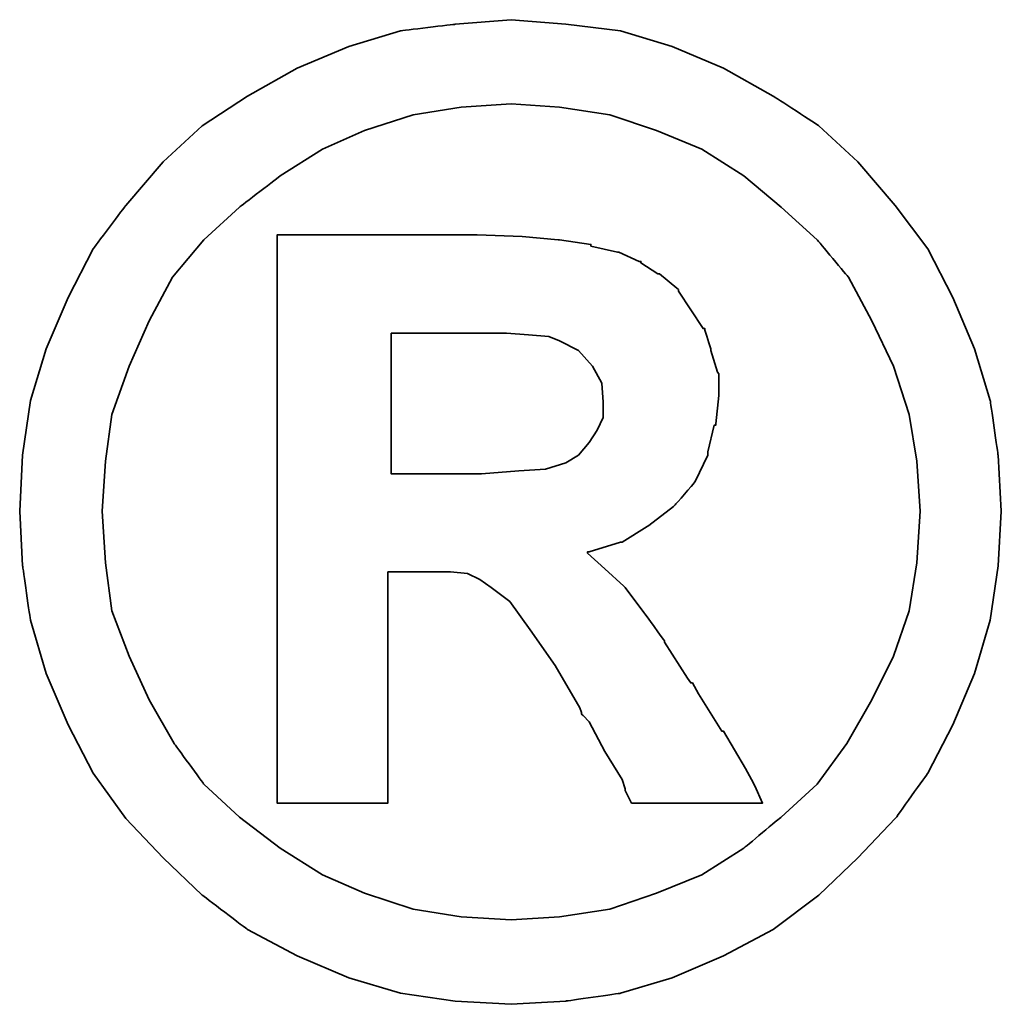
# Model space of a CAD drawing. Header units: millimetres. Extents: x -257 to 3135, y -1556 to 860.
# Tile 145 of 256: x 78.64 to 80.12, y -987.74 to -986.26. Entities that reach past the tile are written whole.
import ezdxf

# ---------------------------------------------------------------- set-up
doc = ezdxf.new("R2010")
doc.units = ezdxf.units.MM
doc.layers.add('DIM', color=4, linetype='CONTINUOUS')
doc.layers.add('layer 1', color=7, linetype='CONTINUOUS')

# ---------------------------------------------------------------- blocks, each defined once
blk = doc.blocks.new('TBI MOTION logo(完整正式版)')
at = {"layer": 'layer 1', "color": 22, "lineweight": 35}
for points, knots in [([(81.20634, 4.98624), (81.20634, 4.98624), (81.18649, 5.32862), (81.18649, 5.32862), (81.18649, 5.32862), (81.18649, 5.32862), (81.13886, 5.66206), (81.13886, 5.66206), (81.13886, 5.66206), (81.13886, 5.66206), (81.04359, 5.97764), (81.04359, 5.97764), (81.04359, 5.97764), (81.04359, 5.97764), (80.91061, 6.29124), (80.91061, 6.29124), (80.91061, 6.29124), (80.91061, 6.29124), (80.75778, 6.58697), (80.75778, 6.58697), (80.75778, 6.58697), (80.75778, 6.58697), (80.5593, 6.85294), (80.5593, 6.85294), (80.5593, 6.85294), (80.5593, 6.85294), (80.33105, 7.1189), (80.33105, 7.1189), (80.33105, 7.1189), (80.33105, 7.1189), (80.09287, 7.33921), (80.09287, 7.33921), (80.09287, 7.33921), (80.09287, 7.33921), (79.815, 7.51982), (79.815, 7.51982), (79.815, 7.51982), (79.815, 7.51982), (79.51133, 7.69051), (79.51133, 7.69051), (79.51133, 7.69051), (79.51133, 7.69051), (79.19773, 7.8235), (79.19773, 7.8235), (79.19773, 7.8235), (79.19773, 7.8235), (78.88215, 7.91877), (78.88215, 7.91877), (78.88215, 7.91877), (78.88215, 7.91877), (78.54871, 7.95846), (78.54871, 7.95846), (78.54871, 7.95846), (78.54871, 7.95846), (78.21526, 7.98625), (78.21526, 7.98625), (78.21526, 7.98625), (78.21526, 7.98625), (77.87388, 7.95846), (77.87388, 7.95846), (77.87388, 7.95846), (77.87388, 7.95846), (77.54044, 7.91877), (77.54044, 7.91877), (77.54044, 7.91877), (77.54044, 7.91877), (77.22485, 7.8235), (77.22485, 7.8235), (77.22485, 7.8235), (77.22485, 7.8235), (76.91027, 7.69051), (76.91027, 7.69051), (76.91027, 7.69051), (76.91027, 7.69051), (76.6056, 7.51982), (76.6056, 7.51982), (76.6056, 7.51982), (76.6056, 7.51982), (76.32972, 7.33921), (76.32972, 7.33921), (76.32972, 7.33921), (76.32972, 7.33921), (76.09154, 7.1189), (76.09154, 7.1189), (76.09154, 7.1189), (76.09154, 7.1189), (75.86329, 6.85294), (75.86329, 6.85294), (75.86329, 6.85294), (75.86329, 6.85294), (75.66382, 6.58697), (75.66382, 6.58697), (75.66382, 6.58697), (75.66382, 6.58697), (75.51099, 6.29124), (75.51099, 6.29124), (75.51099, 6.29124), (75.51099, 6.29124), (75.37702, 5.97764), (75.37702, 5.97764), (75.37702, 5.97764), (75.37702, 5.97764), (75.28175, 5.66206), (75.28175, 5.66206), (75.28175, 5.66206), (75.28175, 5.66206), (75.23411, 5.32862), (75.23411, 5.32862), (75.23411, 5.32862), (75.23411, 5.32862), (75.21625, 4.98624), (75.21625, 4.98624), (75.21625, 4.98624), (75.21625, 4.98624), (75.23411, 4.6528), (75.23411, 4.6528), (75.23411, 4.6528), (75.23411, 4.6528), (75.28175, 4.32035), (75.28175, 4.32035), (75.28175, 4.32035), (75.28175, 4.32035), (75.37702, 3.99583), (75.37702, 3.99583), (75.37702, 3.99583), (75.37702, 3.99583), (75.51099, 3.68224), (75.51099, 3.68224), (75.51099, 3.68224), (75.51099, 3.68224), (75.66382, 3.38749), (75.66382, 3.38749), (75.66382, 3.38749), (75.66382, 3.38749), (75.86329, 3.10963), (75.86329, 3.10963), (75.86329, 3.10963), (75.86329, 3.10963), (76.09154, 2.87145), (76.09154, 2.87145), (76.09154, 2.87145), (76.09154, 2.87145), (76.32972, 2.6432), (76.32972, 2.6432), (76.32972, 2.6432), (76.32972, 2.6432), (76.6056, 2.43381), (76.6056, 2.43381), (76.6056, 2.43381), (76.6056, 2.43381), (76.91027, 2.27205), (76.91027, 2.27205), (76.91027, 2.27205), (76.91027, 2.27205), (77.22485, 2.13906), (77.22485, 2.13906), (77.22485, 2.13906), (77.22485, 2.13906), (77.54044, 2.0438), (77.54044, 2.0438), (77.54044, 2.0438), (77.54044, 2.0438), (77.87388, 1.99616), (77.87388, 1.99616), (77.87388, 1.99616), (77.87388, 1.99616), (78.21526, 1.97631), (78.21526, 1.97631), (78.21526, 1.97631), (78.21526, 1.97631), (78.54871, 1.99616), (78.54871, 1.99616), (78.54871, 1.99616), (78.54871, 1.99616), (78.88215, 2.0438), (78.88215, 2.0438), (78.88215, 2.0438), (78.88215, 2.0438), (79.19773, 2.13906), (79.19773, 2.13906), (79.19773, 2.13906), (79.19773, 2.13906), (79.51133, 2.27205), (79.51133, 2.27205), (79.51133, 2.27205), (79.51133, 2.27205), (79.815, 2.43381), (79.815, 2.43381), (79.815, 2.43381), (79.815, 2.43381), (80.09287, 2.6432), (80.09287, 2.6432), (80.09287, 2.6432), (80.09287, 2.6432), (80.33105, 2.87145), (80.33105, 2.87145), (80.33105, 2.87145), (80.33105, 2.87145), (80.5593, 3.10963), (80.5593, 3.10963), (80.5593, 3.10963), (80.5593, 3.10963), (80.75778, 3.38749), (80.75778, 3.38749), (80.75778, 3.38749), (80.75778, 3.38749), (80.91061, 3.68224), (80.91061, 3.68224), (80.91061, 3.68224), (80.91061, 3.68224), (81.04359, 3.99583), (81.04359, 3.99583), (81.04359, 3.99583), (81.04359, 3.99583), (81.13886, 4.32035), (81.13886, 4.32035), (81.13886, 4.32035), (81.13886, 4.32035), (81.18649, 4.6528), (81.18649, 4.6528), (81.18649, 4.6528), (81.18649, 4.6528), (81.20634, 4.98624), (81.20634, 4.98624)], [0, 0, 0, 0, 0.0178571, 0.0178571, 0.0178571, 0.0178572, 0.0357143, 0.0357143, 0.0357143, 0.0357143, 0.0535714, 0.0535714, 0.0535714, 0.0535714, 0.0714286, 0.0714286, 0.0714286, 0.0714286, 0.0892857, 0.0892857, 0.0892857, 0.0892857, 0.1071429, 0.1071429, 0.1071429, 0.1071429, 0.125, 0.125, 0.125, 0.125, 0.1428571, 0.1428571, 0.1428571, 0.1428572, 0.1607143, 0.1607143, 0.1607143, 0.1607143, 0.1785714, 0.1785714, 0.1785714, 0.1785714, 0.1964286, 0.1964286, 0.1964286, 0.1964286, 0.2142857, 0.2142857, 0.2142857, 0.2142857, 0.2321429, 0.2321429, 0.2321429, 0.2321429, 0.25, 0.25, 0.25, 0.25, 0.2678571, 0.2678571, 0.2678571, 0.2678572, 0.2857143, 0.2857143, 0.2857143, 0.2857143, 0.3035714, 0.3035714, 0.3035714, 0.3035714, 0.3214286, 0.3214286, 0.3214286, 0.3214286, 0.3392857, 0.3392857, 0.3392857, 0.3392857, 0.3571429, 0.3571429, 0.3571429, 0.3571429, 0.375, 0.375, 0.375, 0.375, 0.3928571, 0.3928571, 0.3928571, 0.3928572, 0.4107143, 0.4107143, 0.4107143, 0.4107143, 0.4285714, 0.4285714, 0.4285714, 0.4285714, 0.4464286, 0.4464286, 0.4464286, 0.4464286, 0.4642857, 0.4642857, 0.4642857, 0.4642857, 0.4821429, 0.4821429, 0.4821429, 0.4821429, 0.5, 0.5, 0.5, 0.5, 0.5178571, 0.5178571, 0.5178571, 0.5178572, 0.5357143, 0.5357143, 0.5357143, 0.5357143, 0.5535714, 0.5535714, 0.5535714, 0.5535714, 0.5714286, 0.5714286, 0.5714286, 0.5714286, 0.5892857, 0.5892857, 0.5892857, 0.5892857, 0.6071429, 0.6071429, 0.6071429, 0.6071429, 0.625, 0.625, 0.625, 0.625, 0.6428571, 0.6428571, 0.6428571, 0.6428572, 0.6607143, 0.6607143, 0.6607143, 0.6607143, 0.6785714, 0.6785714, 0.6785714, 0.6785714, 0.6964286, 0.6964286, 0.6964286, 0.6964286, 0.7142857, 0.7142857, 0.7142857, 0.7142857, 0.7321429, 0.7321429, 0.7321429, 0.7321429, 0.75, 0.75, 0.75, 0.75, 0.7678571, 0.7678571, 0.7678571, 0.7678572, 0.7857143, 0.7857143, 0.7857143, 0.7857143, 0.8035714, 0.8035714, 0.8035714, 0.8035714, 0.8214286, 0.8214286, 0.8214286, 0.8214286, 0.8392857, 0.8392857, 0.8392857, 0.8392857, 0.8571429, 0.8571429, 0.8571429, 0.8571429, 0.875, 0.875, 0.875, 0.875, 0.8928571, 0.8928571, 0.8928571, 0.8928572, 0.9107143, 0.9107143, 0.9107143, 0.9107143, 0.9285714, 0.9285714, 0.9285714, 0.9285714, 0.9464286, 0.9464286, 0.9464286, 0.9464286, 0.9642857, 0.9642857, 0.9642857, 0.9642857, 0.9821429, 0.9821429, 0.9821429, 0.9821429, 1, 1, 1, 1]), ([(80.71014, 4.98624), (80.71014, 4.98624), (80.69129, 5.29091), (80.69129, 5.29091), (80.69129, 5.29091), (80.69129, 5.29091), (80.64464, 5.57672), (80.64464, 5.57672), (80.64464, 5.57672), (80.64464, 5.57672), (80.54937, 5.87245), (80.54937, 5.87245), (80.54937, 5.87245), (80.54937, 5.87245), (80.41639, 6.14833), (80.41639, 6.14833), (80.41639, 6.14833), (80.41639, 6.14833), (80.27349, 6.41429), (80.27349, 6.41429), (80.27349, 6.41429), (80.27349, 6.41429), (80.08295, 6.64255), (80.08295, 6.64255), (80.08295, 6.64255), (80.08295, 6.64255), (79.86264, 6.84301), (79.86264, 6.84301), (79.86264, 6.84301), (79.86264, 6.84301), (79.63439, 7.03355), (79.63439, 7.03355), (79.63439, 7.03355), (79.63439, 7.03355), (79.37835, 7.1963), (79.37835, 7.1963), (79.37835, 7.1963), (79.37835, 7.1963), (79.10246, 7.30944), (79.10246, 7.30944), (79.10246, 7.30944), (79.10246, 7.30944), (78.81665, 7.40471), (78.81665, 7.40471), (78.81665, 7.40471), (78.81665, 7.40471), (78.511, 7.45234), (78.511, 7.45234), (78.511, 7.45234), (78.511, 7.45234), (78.21526, 7.47219), (78.21526, 7.47219), (78.21526, 7.47219), (78.21526, 7.47219), (77.9106, 7.45234), (77.9106, 7.45234), (77.9106, 7.45234), (77.9106, 7.45234), (77.61685, 7.40471), (77.61685, 7.40471), (77.61685, 7.40471), (77.61685, 7.40471), (77.32012, 7.30944), (77.32012, 7.30944), (77.32012, 7.30944), (77.32012, 7.30944), (77.06309, 7.1963), (77.06309, 7.1963), (77.06309, 7.1963), (77.06309, 7.1963), (76.80606, 7.03355), (76.80606, 7.03355), (76.80606, 7.03355), (76.80606, 7.03355), (76.55797, 6.84301), (76.55797, 6.84301), (76.55797, 6.84301), (76.55797, 6.84301), (76.34063, 6.64255), (76.34063, 6.64255), (76.34063, 6.64255), (76.34063, 6.64255), (76.1491, 6.41429), (76.1491, 6.41429), (76.1491, 6.41429), (76.1491, 6.41429), (76.0062, 6.14833), (76.0062, 6.14833), (76.0062, 6.14833), (76.0062, 6.14833), (75.88314, 5.87245), (75.88314, 5.87245), (75.88314, 5.87245), (75.88314, 5.87245), (75.77794, 5.57672), (75.77794, 5.57672), (75.77794, 5.57672), (75.77794, 5.57672), (75.73924, 5.29091), (75.73924, 5.29091), (75.73924, 5.29091), (75.73924, 5.29091), (75.72039, 4.98624), (75.72039, 4.98624), (75.72039, 4.98624), (75.72039, 4.98624), (75.73924, 4.67165), (75.73924, 4.67165), (75.73924, 4.67165), (75.73924, 4.67165), (75.77794, 4.37791), (75.77794, 4.37791), (75.77794, 4.37791), (75.77794, 4.37791), (75.88314, 4.10102), (75.88314, 4.10102), (75.88314, 4.10102), (75.88314, 4.10102), (76.0062, 3.83407), (76.0062, 3.83407), (76.0062, 3.83407), (76.0062, 3.83407), (76.15902, 3.56811), (76.15902, 3.56811), (76.15902, 3.56811), (76.15902, 3.56811), (76.34063, 3.32001), (76.34063, 3.32001), (76.34063, 3.32001), (76.34063, 3.32001), (76.55797, 3.11955), (76.55797, 3.11955), (76.55797, 3.11955), (76.55797, 3.11955), (76.80606, 2.92901), (76.80606, 2.92901), (76.80606, 2.92901), (76.80606, 2.92901), (77.06309, 2.76725), (77.06309, 2.76725), (77.06309, 2.76725), (77.06309, 2.76725), (77.32012, 2.65412), (77.32012, 2.65412), (77.32012, 2.65412), (77.32012, 2.65412), (77.61685, 2.55786), (77.61685, 2.55786), (77.61685, 2.55786), (77.61685, 2.55786), (77.9106, 2.51022), (77.9106, 2.51022), (77.9106, 2.51022), (77.9106, 2.51022), (78.21526, 2.49137), (78.21526, 2.49137), (78.21526, 2.49137), (78.21526, 2.49137), (78.511, 2.51022), (78.511, 2.51022), (78.511, 2.51022), (78.511, 2.51022), (78.81665, 2.55786), (78.81665, 2.55786), (78.81665, 2.55786), (78.81665, 2.55786), (79.10246, 2.65412), (79.10246, 2.65412), (79.10246, 2.65412), (79.10246, 2.65412), (79.37835, 2.76725), (79.37835, 2.76725), (79.37835, 2.76725), (79.37835, 2.76725), (79.63439, 2.92901), (79.63439, 2.92901), (79.63439, 2.92901), (79.63439, 2.92901), (79.86264, 3.11955), (79.86264, 3.11955), (79.86264, 3.11955), (79.86264, 3.11955), (80.08295, 3.32001), (80.08295, 3.32001), (80.08295, 3.32001), (80.08295, 3.32001), (80.26356, 3.56811), (80.26356, 3.56811), (80.26356, 3.56811), (80.26356, 3.56811), (80.41639, 3.83407), (80.41639, 3.83407), (80.41639, 3.83407), (80.41639, 3.83407), (80.54937, 4.10102), (80.54937, 4.10102), (80.54937, 4.10102), (80.54937, 4.10102), (80.64464, 4.37791), (80.64464, 4.37791), (80.64464, 4.37791), (80.64464, 4.37791), (80.69129, 4.67165), (80.69129, 4.67165), (80.69129, 4.67165), (80.69129, 4.67165), (80.71014, 4.98624), (80.71014, 4.98624)], [0, 0, 0, 0, 0.0192308, 0.0192308, 0.0192308, 0.0192308, 0.0384615, 0.0384615, 0.0384615, 0.0384615, 0.0576923, 0.0576923, 0.0576923, 0.0576923, 0.0769231, 0.0769231, 0.0769231, 0.0769231, 0.0961538, 0.0961538, 0.0961538, 0.0961539, 0.1153846, 0.1153846, 0.1153846, 0.1153846, 0.1346154, 0.1346154, 0.1346154, 0.1346154, 0.1538462, 0.1538462, 0.1538462, 0.1538462, 0.1730769, 0.1730769, 0.1730769, 0.1730769, 0.1923077, 0.1923077, 0.1923077, 0.1923077, 0.2115385, 0.2115385, 0.2115385, 0.2115385, 0.2307692, 0.2307692, 0.2307692, 0.2307692, 0.25, 0.25, 0.25, 0.25, 0.2692308, 0.2692308, 0.2692308, 0.2692308, 0.2884615, 0.2884615, 0.2884615, 0.2884615, 0.3076923, 0.3076923, 0.3076923, 0.3076923, 0.3269231, 0.3269231, 0.3269231, 0.3269231, 0.3461538, 0.3461538, 0.3461538, 0.3461539, 0.3653846, 0.3653846, 0.3653846, 0.3653846, 0.3846154, 0.3846154, 0.3846154, 0.3846154, 0.4038462, 0.4038462, 0.4038462, 0.4038462, 0.4230769, 0.4230769, 0.4230769, 0.4230769, 0.4423077, 0.4423077, 0.4423077, 0.4423077, 0.4615385, 0.4615385, 0.4615385, 0.4615385, 0.4807692, 0.4807692, 0.4807692, 0.4807692, 0.5, 0.5, 0.5, 0.5, 0.5192308, 0.5192308, 0.5192308, 0.5192308, 0.5384615, 0.5384615, 0.5384615, 0.5384615, 0.5576923, 0.5576923, 0.5576923, 0.5576923, 0.5769231, 0.5769231, 0.5769231, 0.5769231, 0.5961538, 0.5961538, 0.5961538, 0.5961539, 0.6153846, 0.6153846, 0.6153846, 0.6153846, 0.6346154, 0.6346154, 0.6346154, 0.6346154, 0.6538462, 0.6538462, 0.6538462, 0.6538462, 0.6730769, 0.6730769, 0.6730769, 0.6730769, 0.6923077, 0.6923077, 0.6923077, 0.6923077, 0.7115385, 0.7115385, 0.7115385, 0.7115385, 0.7307692, 0.7307692, 0.7307692, 0.7307692, 0.75, 0.75, 0.75, 0.75, 0.7692308, 0.7692308, 0.7692308, 0.7692308, 0.7884615, 0.7884615, 0.7884615, 0.7884615, 0.8076923, 0.8076923, 0.8076923, 0.8076923, 0.8269231, 0.8269231, 0.8269231, 0.8269231, 0.8461538, 0.8461538, 0.8461538, 0.8461539, 0.8653846, 0.8653846, 0.8653846, 0.8653846, 0.8846154, 0.8846154, 0.8846154, 0.8846154, 0.9038462, 0.9038462, 0.9038462, 0.9038462, 0.9230769, 0.9230769, 0.9230769, 0.9230769, 0.9423077, 0.9423077, 0.9423077, 0.9423077, 0.9615385, 0.9615385, 0.9615385, 0.9615385, 0.9807692, 0.9807692, 0.9807692, 0.9807692, 1, 1, 1, 1]), ([(76.78721, 3.2823), (76.78721, 3.2823), (76.78721, 3.32001), (76.78721, 3.32001), (76.78721, 3.32001), (76.78721, 3.32001), (76.78721, 3.42422), (76.78721, 3.42422), (76.78721, 3.42422), (76.78721, 3.42422), (76.78721, 3.59689), (76.78721, 3.59689), (76.78721, 3.59689), (76.78721, 3.59689), (76.78721, 3.80529), (76.78721, 3.80529), (76.78721, 3.80529), (76.78721, 3.80529), (76.78721, 4.0524), (76.78721, 4.0524), (76.78721, 4.0524), (76.78721, 4.0524), (76.78721, 4.32035), (76.78721, 4.32035), (76.78721, 4.32035), (76.78721, 4.32035), (76.78721, 4.92868), (76.78721, 4.92868), (76.78721, 4.92868), (76.78721, 4.92868), (76.78721, 5.53801), (76.78721, 5.53801), (76.78721, 5.53801), (76.78721, 5.53801), (76.78721, 5.82482), (76.78721, 5.82482), (76.78721, 5.82482), (76.78721, 5.82482), (76.78721, 6.07291), (76.78721, 6.07291), (76.78721, 6.07291), (76.78721, 6.07291), (76.78721, 6.30017), (76.78721, 6.30017), (76.78721, 6.30017), (76.78721, 6.30017), (76.78721, 6.45399), (76.78721, 6.45399), (76.78721, 6.45399), (76.78721, 6.45399), (76.78721, 6.5572), (76.78721, 6.5572), (76.78721, 6.5572), (76.78721, 6.5572), (76.78721, 6.59689), (76.78721, 6.59689), (76.78721, 6.59689), (76.78721, 6.59689), (76.78721, 6.67232), (76.78721, 6.67232), (76.78721, 6.67232), (76.78721, 6.67232), (76.8537, 6.67232), (76.8537, 6.67232), (76.8537, 6.67232), (76.8537, 6.67232), (76.87355, 6.67232), (76.87355, 6.67232), (76.87355, 6.67232), (76.87355, 6.67232), (76.91027, 6.67232), (76.91027, 6.67232), (76.91027, 6.67232), (76.91027, 6.67232), (77.04424, 6.67232), (77.04424, 6.67232), (77.04424, 6.67232), (77.04424, 6.67232), (77.22485, 6.67232), (77.22485, 6.67232), (77.22485, 6.67232), (77.22485, 6.67232), (77.43524, 6.67232), (77.43524, 6.67232), (77.43524, 6.67232), (77.43524, 6.67232), (77.65357, 6.67232), (77.65357, 6.67232), (77.65357, 6.67232), (77.65357, 6.67232), (77.82625, 6.67232), (77.82625, 6.67232), (77.82625, 6.67232), (77.82625, 6.67232), (77.94037, 6.67232), (77.94037, 6.67232), (77.94037, 6.67232), (77.94037, 6.67232), (77.97709, 6.67232), (77.97709, 6.67232), (77.97709, 6.67232), (77.97709, 6.67232), (77.99694, 6.67232), (77.99694, 6.67232), (77.99694, 6.67232), (77.99694, 6.67232), (78.00686, 6.67232), (78.00686, 6.67232), (78.00686, 6.67232), (78.00686, 6.67232), (78.28275, 6.6624), (78.28275, 6.6624), (78.28275, 6.6624), (78.28275, 6.6624), (78.50107, 6.64255), (78.50107, 6.64255), (78.50107, 6.64255), (78.50107, 6.64255), (78.511, 6.64255), (78.511, 6.64255), (78.511, 6.64255), (78.511, 6.64255), (78.70154, 6.61476), (78.70154, 6.61476), (78.70154, 6.61476), (78.70154, 6.61476), (78.70154, 6.60483), (78.70154, 6.60483), (78.70154, 6.60483), (78.70154, 6.60483), (78.86429, 6.56713), (78.86429, 6.56713), (78.86429, 6.56713), (78.86429, 6.56713), (78.87223, 6.56713), (78.87223, 6.56713), (78.87223, 6.56713), (78.87223, 6.56713), (78.99727, 6.51056), (78.99727, 6.51056), (78.99727, 6.51056), (78.99727, 6.51056), (79.00719, 6.51056), (79.00719, 6.51056), (79.00719, 6.51056), (79.00719, 6.51056), (79.00719, 6.50162), (79.00719, 6.50162), (79.00719, 6.50162), (79.00719, 6.50162), (79.1104, 6.43415), (79.1104, 6.43415), (79.1104, 6.43415), (79.1104, 6.43415), (79.12132, 6.43415), (79.12132, 6.43415), (79.12132, 6.43415), (79.12132, 6.43415), (79.22552, 6.34781), (79.22552, 6.34781), (79.22552, 6.34781), (79.22552, 6.34781), (79.23544, 6.33888), (79.23544, 6.33888), (79.23544, 6.33888), (79.23544, 6.33888), (79.23544, 6.32895), (79.23544, 6.32895), (79.23544, 6.32895), (79.23544, 6.32895), (79.31087, 6.21483), (79.31087, 6.21483), (79.31087, 6.21483), (79.31087, 6.21483), (79.38629, 6.1007), (79.38629, 6.1007), (79.38629, 6.1007), (79.38629, 6.1007), (79.3972, 6.1007), (79.3972, 6.1007), (79.3972, 6.1007), (79.3972, 6.1007), (79.3972, 6.09078), (79.3972, 6.09078), (79.3972, 6.09078), (79.3972, 6.09078), (79.43392, 5.97764), (79.43392, 5.97764), (79.43392, 5.97764), (79.43392, 5.97764), (79.43392, 5.96772), (79.43392, 5.96772), (79.43392, 5.96772), (79.43392, 5.96772), (79.47362, 5.83474), (79.47362, 5.83474), (79.47362, 5.83474), (79.47362, 5.83474), (79.48156, 5.82482), (79.48156, 5.82482), (79.48156, 5.82482), (79.48156, 5.82482), (79.48156, 5.69977), (79.48156, 5.69977), (79.48156, 5.69977), (79.48156, 5.69977), (79.48156, 5.69183), (79.48156, 5.69183), (79.48156, 5.69183), (79.48156, 5.69183), (79.4637, 5.51915), (79.4637, 5.51915), (79.4637, 5.51915), (79.4637, 5.51915), (79.4637, 5.51122), (79.4637, 5.51122), (79.4637, 5.51122), (79.4637, 5.51122), (79.45377, 5.51122), (79.45377, 5.51122), (79.45377, 5.51122), (79.45377, 5.51122), (79.41507, 5.34847), (79.41507, 5.34847), (79.41507, 5.34847), (79.41507, 5.34847), (79.41507, 5.33854), (79.41507, 5.33854), (79.41507, 5.33854), (79.41507, 5.33854), (79.41507, 5.32862), (79.41507, 5.32862), (79.41507, 5.32862), (79.41507, 5.32862), (79.33865, 5.16785), (79.33865, 5.16785), (79.33865, 5.16785), (79.33865, 5.16785), (79.33071, 5.15693), (79.33071, 5.15693), (79.33071, 5.15693), (79.33071, 5.15693), (79.2156, 5.02495), (79.2156, 5.02495), (79.2156, 5.02495), (79.2156, 5.02495), (79.20567, 5.01502), (79.20567, 5.01502), (79.20567, 5.01502), (79.20567, 5.01502), (79.05483, 4.89991), (79.05483, 4.89991), (79.05483, 4.89991), (79.05483, 4.89991), (79.04491, 4.89197), (79.04491, 4.89197), (79.04491, 4.89197), (79.04491, 4.89197), (78.89208, 4.7967), (78.89208, 4.7967), (78.89208, 4.7967), (78.89208, 4.7967), (78.88215, 4.7967), (78.88215, 4.7967), (78.88215, 4.7967), (78.88215, 4.7967), (78.69161, 4.73913), (78.69161, 4.73913), (78.69161, 4.73913), (78.69161, 4.73913), (78.68169, 4.73913), (78.68169, 4.73913), (78.68169, 4.73913), (78.68169, 4.73913), (78.68169, 4.72921), (78.68169, 4.72921), (78.68169, 4.72921), (78.68169, 4.72921), (78.78688, 4.63394), (78.78688, 4.63394), (78.78688, 4.63394), (78.78688, 4.63394), (78.902, 4.52875), (78.902, 4.52875), (78.902, 4.52875), (78.902, 4.52875), (78.91093, 4.52081), (78.91093, 4.52081), (78.91093, 4.52081), (78.91093, 4.52081), (79.02506, 4.36798), (79.02506, 4.36798), (79.02506, 4.36798), (79.02506, 4.36798), (79.1501, 4.1953), (79.1501, 4.1953), (79.1501, 4.1953), (79.1501, 4.1953), (79.1501, 4.18736), (79.1501, 4.18736), (79.1501, 4.18736), (79.1501, 4.18736), (79.29201, 3.96705), (79.29201, 3.96705), (79.29201, 3.96705), (79.29201, 3.96705), (79.31087, 3.93828), (79.31087, 3.93828), (79.31087, 3.93828), (79.31087, 3.93828), (79.32079, 3.93828), (79.32079, 3.93828), (79.32079, 3.93828), (79.32079, 3.93828), (79.3585, 3.87178), (79.3585, 3.87178), (79.3585, 3.87178), (79.3585, 3.87178), (79.50141, 3.64353), (79.50141, 3.64353), (79.50141, 3.64353), (79.50141, 3.64353), (79.51133, 3.64353), (79.51133, 3.64353), (79.51133, 3.64353), (79.51133, 3.64353), (79.64431, 3.41528), (79.64431, 3.41528), (79.64431, 3.41528), (79.64431, 3.41528), (79.68202, 3.3478), (79.68202, 3.3478), (79.68202, 3.3478), (79.68202, 3.3478), (79.70187, 3.31009), (79.70187, 3.31009), (79.70187, 3.31009), (79.70187, 3.31009), (79.7495, 3.2049), (79.7495, 3.2049), (79.7495, 3.2049), (79.7495, 3.2049), (79.64431, 3.2049), (79.64431, 3.2049), (79.64431, 3.2049), (79.64431, 3.2049), (79.62546, 3.2049), (79.62546, 3.2049), (79.62546, 3.2049), (79.62546, 3.2049), (79.53912, 3.2049), (79.53912, 3.2049), (79.53912, 3.2049), (79.53912, 3.2049), (79.31087, 3.2049), (79.31087, 3.2049), (79.31087, 3.2049), (79.31087, 3.2049), (79.08262, 3.2049), (79.08262, 3.2049), (79.08262, 3.2049), (79.08262, 3.2049), (79.00719, 3.2049), (79.00719, 3.2049), (79.00719, 3.2049), (79.00719, 3.2049), (78.98735, 3.2049), (78.98735, 3.2049), (78.98735, 3.2049), (78.98735, 3.2049), (78.94964, 3.2049), (78.94964, 3.2049), (78.94964, 3.2049), (78.94964, 3.2049), (78.92979, 3.24459), (78.92979, 3.24459), (78.92979, 3.24459), (78.92979, 3.24459), (78.91093, 3.2823), (78.91093, 3.2823), (78.91093, 3.2823), (78.91093, 3.2823), (78.91093, 3.29223), (78.91093, 3.29223), (78.91093, 3.29223), (78.91093, 3.29223), (78.89208, 3.3478), (78.89208, 3.3478), (78.89208, 3.3478), (78.89208, 3.3478), (78.78688, 3.52048), (78.78688, 3.52048), (78.78688, 3.52048), (78.78688, 3.52048), (78.69161, 3.7001), (78.69161, 3.7001), (78.69161, 3.7001), (78.69161, 3.7001), (78.6539, 3.7388), (78.6539, 3.7388), (78.6539, 3.7388), (78.6539, 3.7388), (78.64398, 3.74873), (78.64398, 3.74873), (78.64398, 3.74873), (78.64398, 3.74873), (78.64398, 3.75766), (78.64398, 3.75766), (78.64398, 3.75766), (78.64398, 3.75766), (78.63405, 3.78644), (78.63405, 3.78644), (78.63405, 3.78644), (78.63405, 3.78644), (78.48321, 4.04347), (78.48321, 4.04347), (78.48321, 4.04347), (78.48321, 4.04347), (78.33038, 4.2618), (78.33038, 4.2618), (78.33038, 4.2618), (78.33038, 4.2618), (78.20732, 4.43447), (78.20732, 4.43447), (78.20732, 4.43447), (78.20732, 4.43447), (78.09221, 4.52081), (78.09221, 4.52081), (78.09221, 4.52081), (78.09221, 4.52081), (78.02472, 4.56845), (78.02472, 4.56845), (78.02472, 4.56845), (78.02472, 4.56845), (77.9493, 4.60616), (77.9493, 4.60616), (77.9493, 4.60616), (77.9493, 4.60616), (77.8451, 4.61608), (77.8451, 4.61608), (77.8451, 4.61608), (77.8451, 4.61608), (77.71113, 4.61608), (77.71113, 4.61608), (77.71113, 4.61608), (77.71113, 4.61608), (77.69128, 4.61608), (77.69128, 4.61608), (77.69128, 4.61608), (77.69128, 4.61608), (77.67342, 4.61608), (77.67342, 4.61608), (77.67342, 4.61608), (77.67342, 4.61608), (77.5583, 4.61608), (77.5583, 4.61608), (77.5583, 4.61608), (77.5583, 4.61608), (77.46303, 4.61608), (77.46303, 4.61608), (77.46303, 4.61608), (77.46303, 4.61608), (77.46303, 4.54761), (77.46303, 4.54761), (77.46303, 4.54761), (77.46303, 4.54761), (77.46303, 4.47318), (77.46303, 4.47318), (77.46303, 4.47318), (77.46303, 4.47318), (77.46303, 4.24294), (77.46303, 4.24294), (77.46303, 4.24294), (77.46303, 4.24294), (77.46303, 3.99583), (77.46303, 3.99583), (77.46303, 3.99583), (77.46303, 3.99583), (77.46303, 3.72888), (77.46303, 3.72888), (77.46303, 3.72888), (77.46303, 3.72888), (77.46303, 3.51055), (77.46303, 3.51055), (77.46303, 3.51055), (77.46303, 3.51055), (77.46303, 3.42422), (77.46303, 3.42422), (77.46303, 3.42422), (77.46303, 3.42422), (77.46303, 3.35773), (77.46303, 3.35773), (77.46303, 3.35773), (77.46303, 3.35773), (77.46303, 3.30017), (77.46303, 3.30017), (77.46303, 3.30017), (77.46303, 3.30017), (77.46303, 3.2823), (77.46303, 3.2823), (77.46303, 3.2823), (77.46303, 3.2823), (77.46303, 3.2049), (77.46303, 3.2049), (77.46303, 3.2049), (77.46303, 3.2049), (77.39753, 3.2049), (77.39753, 3.2049), (77.39753, 3.2049), (77.39753, 3.2049), (77.37768, 3.2049), (77.37768, 3.2049), (77.37768, 3.2049), (77.37768, 3.2049), (77.32012, 3.2049), (77.32012, 3.2049), (77.32012, 3.2049), (77.32012, 3.2049), (77.12165, 3.2049), (77.12165, 3.2049), (77.12165, 3.2049), (77.12165, 3.2049), (76.94897, 3.2049), (76.94897, 3.2049), (76.94897, 3.2049), (76.94897, 3.2049), (76.8924, 3.2049), (76.8924, 3.2049), (76.8924, 3.2049), (76.8924, 3.2049), (76.8537, 3.2049), (76.8537, 3.2049), (76.8537, 3.2049), (76.8537, 3.2049), (76.78721, 3.2049), (76.78721, 3.2049), (76.78721, 3.2049), (76.78721, 3.2049), (76.78721, 3.2823), (76.78721, 3.2823)], [0, 0, 0, 0, 0.0074074, 0.0074074, 0.0074074, 0.0074074, 0.0148148, 0.0148148, 0.0148148, 0.0148148, 0.0222222, 0.0222222, 0.0222222, 0.0222222, 0.0296296, 0.0296296, 0.0296296, 0.0296296, 0.037037, 0.037037, 0.037037, 0.037037, 0.0444444, 0.0444444, 0.0444444, 0.0444445, 0.0518519, 0.0518519, 0.0518519, 0.0518519, 0.0592593, 0.0592593, 0.0592593, 0.0592593, 0.0666667, 0.0666667, 0.0666667, 0.0666667, 0.0740741, 0.0740741, 0.0740741, 0.0740741, 0.0814815, 0.0814815, 0.0814815, 0.0814815, 0.0888889, 0.0888889, 0.0888889, 0.0888889, 0.0962963, 0.0962963, 0.0962963, 0.0962963, 0.1037037, 0.1037037, 0.1037037, 0.1037037, 0.1111111, 0.1111111, 0.1111111, 0.1111111, 0.1185185, 0.1185185, 0.1185185, 0.1185185, 0.1259259, 0.1259259, 0.1259259, 0.1259259, 0.1333333, 0.1333333, 0.1333333, 0.1333333, 0.1407407, 0.1407407, 0.1407407, 0.1407408, 0.1481481, 0.1481481, 0.1481481, 0.1481482, 0.1555556, 0.1555556, 0.1555556, 0.1555556, 0.162963, 0.162963, 0.162963, 0.162963, 0.1703704, 0.1703704, 0.1703704, 0.1703704, 0.1777778, 0.1777778, 0.1777778, 0.1777778, 0.1851852, 0.1851852, 0.1851852, 0.1851852, 0.1925926, 0.1925926, 0.1925926, 0.1925926, 0.2, 0.2, 0.2, 0.2, 0.2074074, 0.2074074, 0.2074074, 0.2074074, 0.2148148, 0.2148148, 0.2148148, 0.2148148, 0.2222222, 0.2222222, 0.2222222, 0.2222222, 0.2296296, 0.2296296, 0.2296296, 0.2296296, 0.237037, 0.237037, 0.237037, 0.237037, 0.2444444, 0.2444444, 0.2444444, 0.2444445, 0.2518519, 0.2518519, 0.2518519, 0.2518519, 0.2592593, 0.2592593, 0.2592593, 0.2592593, 0.2666667, 0.2666667, 0.2666667, 0.2666667, 0.2740741, 0.2740741, 0.2740741, 0.2740741, 0.2814815, 0.2814815, 0.2814815, 0.2814815, 0.2888889, 0.2888889, 0.2888889, 0.2888889, 0.2962963, 0.2962963, 0.2962963, 0.2962963, 0.3037037, 0.3037037, 0.3037037, 0.3037037, 0.3111111, 0.3111111, 0.3111111, 0.3111111, 0.3185185, 0.3185185, 0.3185185, 0.3185185, 0.3259259, 0.3259259, 0.3259259, 0.3259259, 0.3333333, 0.3333333, 0.3333333, 0.3333333, 0.3407407, 0.3407407, 0.3407407, 0.3407408, 0.3481481, 0.3481481, 0.3481481, 0.3481482, 0.3555556, 0.3555556, 0.3555556, 0.3555556, 0.362963, 0.362963, 0.362963, 0.362963, 0.3703704, 0.3703704, 0.3703704, 0.3703704, 0.3777778, 0.3777778, 0.3777778, 0.3777778, 0.3851852, 0.3851852, 0.3851852, 0.3851852, 0.3925926, 0.3925926, 0.3925926, 0.3925926, 0.4, 0.4, 0.4, 0.4, 0.4074074, 0.4074074, 0.4074074, 0.4074074, 0.4148148, 0.4148148, 0.4148148, 0.4148148, 0.4222222, 0.4222222, 0.4222222, 0.4222222, 0.4296296, 0.4296296, 0.4296296, 0.4296296, 0.437037, 0.437037, 0.437037, 0.437037, 0.4444444, 0.4444444, 0.4444444, 0.4444445, 0.4518519, 0.4518519, 0.4518519, 0.4518519, 0.4592593, 0.4592593, 0.4592593, 0.4592593, 0.4666667, 0.4666667, 0.4666667, 0.4666667, 0.4740741, 0.4740741, 0.4740741, 0.4740741, 0.4814815, 0.4814815, 0.4814815, 0.4814815, 0.4888889, 0.4888889, 0.4888889, 0.4888889, 0.4962963, 0.4962963, 0.4962963, 0.4962963, 0.5037037, 0.5037037, 0.5037037, 0.5037037, 0.5111111, 0.5111111, 0.5111111, 0.5111111, 0.5185185, 0.5185185, 0.5185185, 0.5185185, 0.5259259, 0.5259259, 0.5259259, 0.5259259, 0.5333333, 0.5333333, 0.5333333, 0.5333333, 0.5407407, 0.5407407, 0.5407407, 0.5407408, 0.5481481, 0.5481481, 0.5481481, 0.5481482, 0.5555556, 0.5555556, 0.5555556, 0.5555556, 0.562963, 0.562963, 0.562963, 0.562963, 0.5703704, 0.5703704, 0.5703704, 0.5703704, 0.5777778, 0.5777778, 0.5777778, 0.5777778, 0.5851852, 0.5851852, 0.5851852, 0.5851852, 0.5925926, 0.5925926, 0.5925926, 0.5925926, 0.6, 0.6, 0.6, 0.6, 0.6074074, 0.6074074, 0.6074074, 0.6074074, 0.6148148, 0.6148148, 0.6148148, 0.6148148, 0.6222222, 0.6222222, 0.6222222, 0.6222222, 0.6296296, 0.6296296, 0.6296296, 0.6296296, 0.637037, 0.637037, 0.637037, 0.637037, 0.6444444, 0.6444444, 0.6444444, 0.6444445, 0.6518519, 0.6518519, 0.6518519, 0.6518519, 0.6592593, 0.6592593, 0.6592593, 0.6592593, 0.6666667, 0.6666667, 0.6666667, 0.6666667, 0.6740741, 0.6740741, 0.6740741, 0.6740741, 0.6814815, 0.6814815, 0.6814815, 0.6814815, 0.6888889, 0.6888889, 0.6888889, 0.6888889, 0.6962963, 0.6962963, 0.6962963, 0.6962963, 0.7037037, 0.7037037, 0.7037037, 0.7037037, 0.7111111, 0.7111111, 0.7111111, 0.7111111, 0.7185185, 0.7185185, 0.7185185, 0.7185185, 0.7259259, 0.7259259, 0.7259259, 0.7259259, 0.7333333, 0.7333333, 0.7333333, 0.7333333, 0.7407407, 0.7407407, 0.7407407, 0.7407408, 0.7481481, 0.7481481, 0.7481481, 0.7481482, 0.7555556, 0.7555556, 0.7555556, 0.7555556, 0.762963, 0.762963, 0.762963, 0.762963, 0.7703704, 0.7703704, 0.7703704, 0.7703704, 0.7777778, 0.7777778, 0.7777778, 0.7777778, 0.7851852, 0.7851852, 0.7851852, 0.7851852, 0.7925926, 0.7925926, 0.7925926, 0.7925926, 0.8, 0.8, 0.8, 0.8, 0.8074074, 0.8074074, 0.8074074, 0.8074074, 0.8148148, 0.8148148, 0.8148148, 0.8148148, 0.8222222, 0.8222222, 0.8222222, 0.8222222, 0.8296296, 0.8296296, 0.8296296, 0.8296296, 0.837037, 0.837037, 0.837037, 0.837037, 0.8444444, 0.8444444, 0.8444444, 0.8444445, 0.8518519, 0.8518519, 0.8518519, 0.8518519, 0.8592593, 0.8592593, 0.8592593, 0.8592593, 0.8666667, 0.8666667, 0.8666667, 0.8666667, 0.8740741, 0.8740741, 0.8740741, 0.8740741, 0.8814815, 0.8814815, 0.8814815, 0.8814815, 0.8888889, 0.8888889, 0.8888889, 0.8888889, 0.8962963, 0.8962963, 0.8962963, 0.8962963, 0.9037037, 0.9037037, 0.9037037, 0.9037037, 0.9111111, 0.9111111, 0.9111111, 0.9111111, 0.9185185, 0.9185185, 0.9185185, 0.9185185, 0.9259259, 0.9259259, 0.9259259, 0.9259259, 0.9333333, 0.9333333, 0.9333333, 0.9333333, 0.9407407, 0.9407407, 0.9407407, 0.9407408, 0.9481481, 0.9481481, 0.9481481, 0.9481482, 0.9555556, 0.9555556, 0.9555556, 0.9555556, 0.962963, 0.962963, 0.962963, 0.962963, 0.9703704, 0.9703704, 0.9703704, 0.9703704, 0.9777778, 0.9777778, 0.9777778, 0.9777778, 0.9851852, 0.9851852, 0.9851852, 0.9851852, 0.9925926, 0.9925926, 0.9925926, 0.9925926, 1, 1, 1, 1]), ([(77.48288, 6.07291), (77.48288, 6.07291), (77.48288, 5.99551), (77.48288, 5.99551), (77.48288, 5.99551), (77.48288, 5.99551), (77.48288, 5.82482), (77.48288, 5.82482), (77.48288, 5.82482), (77.48288, 5.82482), (77.48288, 5.63328), (77.48288, 5.63328), (77.48288, 5.63328), (77.48288, 5.63328), (77.48288, 5.46358), (77.48288, 5.46358), (77.48288, 5.46358), (77.48288, 5.46358), (77.48288, 5.29091), (77.48288, 5.29091), (77.48288, 5.29091), (77.48288, 5.29091), (77.48288, 5.21449), (77.48288, 5.21449), (77.48288, 5.21449), (77.48288, 5.21449), (77.50074, 5.21449), (77.50074, 5.21449), (77.50074, 5.21449), (77.50074, 5.21449), (77.71113, 5.21449), (77.71113, 5.21449), (77.71113, 5.21449), (77.71113, 5.21449), (77.94037, 5.21449), (77.94037, 5.21449), (77.94037, 5.21449), (77.94037, 5.21449), (78.01579, 5.21449), (78.01579, 5.21449), (78.01579, 5.21449), (78.01579, 5.21449), (78.03465, 5.21449), (78.03465, 5.21449), (78.03465, 5.21449), (78.03465, 5.21449), (78.2629, 5.23335), (78.2629, 5.23335), (78.2629, 5.23335), (78.2629, 5.23335), (78.42565, 5.24327), (78.42565, 5.24327), (78.42565, 5.24327), (78.42565, 5.24327), (78.54871, 5.28098), (78.54871, 5.28098), (78.54871, 5.28098), (78.54871, 5.28098), (78.62611, 5.32862), (78.62611, 5.32862), (78.62611, 5.32862), (78.62611, 5.32862), (78.69161, 5.40503), (78.69161, 5.40503), (78.69161, 5.40503), (78.69161, 5.40503), (78.73925, 5.48145), (78.73925, 5.48145), (78.73925, 5.48145), (78.73925, 5.48145), (78.77696, 5.55885), (78.77696, 5.55885), (78.77696, 5.55885), (78.77696, 5.55885), (78.77696, 5.65214), (78.77696, 5.65214), (78.77696, 5.65214), (78.77696, 5.65214), (78.76902, 5.76726), (78.76902, 5.76726), (78.76902, 5.76726), (78.76902, 5.76726), (78.71146, 5.87245), (78.71146, 5.87245), (78.71146, 5.87245), (78.71146, 5.87245), (78.62611, 5.96772), (78.62611, 5.96772), (78.62611, 5.96772), (78.62611, 5.96772), (78.511, 6.02528), (78.511, 6.02528), (78.511, 6.02528), (78.511, 6.02528), (78.44451, 6.05306), (78.44451, 6.05306), (78.44451, 6.05306), (78.44451, 6.05306), (78.32046, 6.06299), (78.32046, 6.06299), (78.32046, 6.06299), (78.32046, 6.06299), (78.18748, 6.07291), (78.18748, 6.07291), (78.18748, 6.07291), (78.18748, 6.07291), (77.99694, 6.07291), (77.99694, 6.07291), (77.99694, 6.07291), (77.99694, 6.07291), (77.97709, 6.07291), (77.97709, 6.07291), (77.97709, 6.07291), (77.97709, 6.07291), (77.90167, 6.07291), (77.90167, 6.07291), (77.90167, 6.07291), (77.90167, 6.07291), (77.69128, 6.07291), (77.69128, 6.07291), (77.69128, 6.07291), (77.69128, 6.07291), (77.50074, 6.07291), (77.50074, 6.07291), (77.50074, 6.07291), (77.50074, 6.07291), (77.48288, 6.07291), (77.48288, 6.07291)], [0, 0, 0, 0, 0.03125, 0.03125, 0.03125, 0.03125, 0.0625, 0.0625, 0.0625, 0.0625, 0.09375, 0.09375, 0.09375, 0.09375, 0.125, 0.125, 0.125, 0.125, 0.15625, 0.15625, 0.15625, 0.15625, 0.1875, 0.1875, 0.1875, 0.1875, 0.21875, 0.21875, 0.21875, 0.21875, 0.25, 0.25, 0.25, 0.25, 0.28125, 0.28125, 0.28125, 0.28125, 0.3125, 0.3125, 0.3125, 0.3125, 0.34375, 0.34375, 0.34375, 0.34375, 0.375, 0.375, 0.375, 0.375, 0.40625, 0.40625, 0.40625, 0.40625, 0.4375, 0.4375, 0.4375, 0.4375, 0.46875, 0.46875, 0.46875, 0.46875, 0.5, 0.5, 0.5, 0.5, 0.53125, 0.53125, 0.53125, 0.53125, 0.5625, 0.5625, 0.5625, 0.5625, 0.59375, 0.59375, 0.59375, 0.59375, 0.625, 0.625, 0.625, 0.625, 0.65625, 0.65625, 0.65625, 0.65625, 0.6875, 0.6875, 0.6875, 0.6875, 0.71875, 0.71875, 0.71875, 0.71875, 0.75, 0.75, 0.75, 0.75, 0.78125, 0.78125, 0.78125, 0.78125, 0.8125, 0.8125, 0.8125, 0.8125, 0.84375, 0.84375, 0.84375, 0.84375, 0.875, 0.875, 0.875, 0.875, 0.90625, 0.90625, 0.90625, 0.90625, 0.9375, 0.9375, 0.9375, 0.9375, 0.96875, 0.96875, 0.96875, 0.96875, 1, 1, 1, 1])]:
    blk.add_open_spline(points, degree=3, knots=knots, dxfattribs=at)

msp = doc.modelspace()

# ---------------------------------------------------------------- block references
at = {"layer": 'DIM', "color": 7, "xscale": 0.246592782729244, "yscale": 0.246592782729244, "zscale": 0.246592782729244}
msp.add_blockref('TBI MOTION logo(完整正式版)', (60.097, -988.23), dxfattribs=at)

doc.saveas('drawing.dxf')
